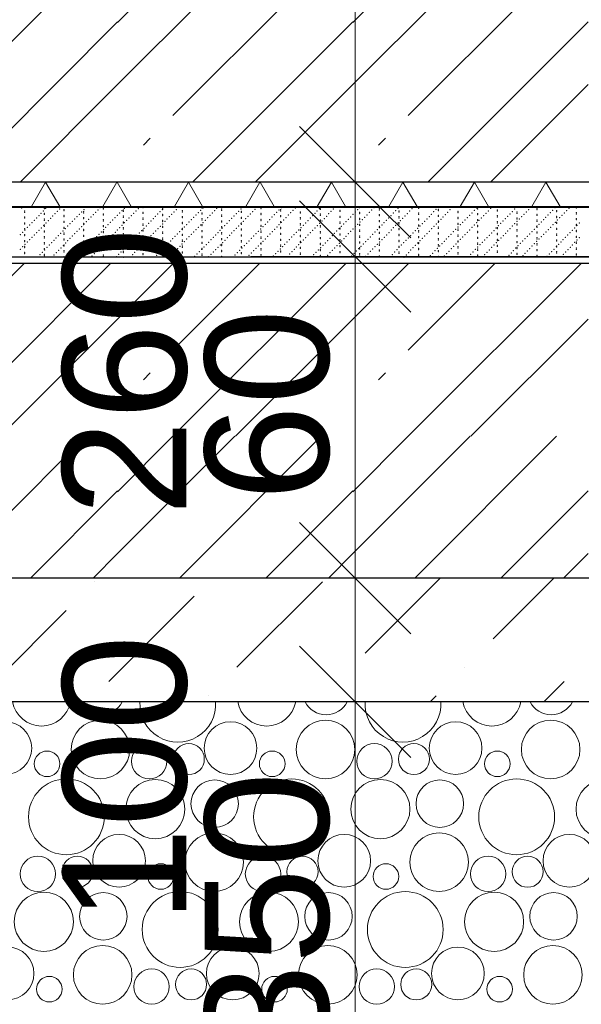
# Model space of a CAD drawing. Header units: millimetres. Extents: x -543656 to -529918, y -2500 to 6290.
# Tile 13 of 58: x -537025 to -536572, y -364 to 431. Entities that reach past the tile are written whole.
import ezdxf

# ---------------------------------------------------------------- set-up
doc = ezdxf.new("R2010")
doc.units = ezdxf.units.MM
doc.header["$MEASUREMENT"] = 0
doc.linetypes.add('Wipeout_Contour', pattern=[1000, 0, -1000])
for name, color, linetype in [('2 - KÓTA NS.2D', 7, 'Continuous'), ('2 - ČÁRA HLAVNÍ.2D', 7, 'Continuous'), ('3 - ZÁKLADOVÉ DESKY.3D', 7, 'Continuous'), ('4 - PODLAHY.3D', 7, 'Continuous'), ('Konstrukce – Dělicí čáry vrstev', 7, 'Continuous'), ('Nové_4 - ZDIVO - STĚNY NOSNÉ.3D', 7, 'Continuous'), ('Nové_Výplně - Povrchové', 7, 'Continuous'), ('Výplně - Povrchové', 7, 'Continuous'), ('Výplně – Řezové', 7, 'Continuous')]:
    doc.layers.add(name, color=color, linetype=linetype)
doc.styles.add('GENEROVANÝ_STYL_1', font='Arial.ttf')
doc.linetypes.add('ČÁRA HYDROIZOLACE', pattern='A,0,[2,B ŘEZ B-B´1.Shx,S=3.968254,R=0,X=0,Y=0.0125],-500,0', length=500)
doc.dimstyles.new('GENEROVANÝ_STYL__1', dxfattribs={"dimtxt": 100, "dimasz": 85.5, "dimexe": 0.18, "dimexo": 450, "dimgap": 0, "dimtad": 1, "dimdec": 0, "dimzin": 0, "dimdsep": 46, "dimtxsty": 'GENEROVANÝ_STYL_1', "dimblk": 'ARROWHEAD_6', "dimblk1": 'ARROWHEAD_6', "dimblk2": 'ARROWHEAD_6', "dimcen": 0.09, "dimclrd": 256, "dimclre": 256, "dimclrt": 256, "dimazin": 0, "dimtfac": 1, "dimtdec": 4, "dimtmove": 0, "dimatfit": 3, "dimfxl": 1, "dimtolj": 1, "dimtzin": 0, "dimarcsym": 0})

# ---------------------------------------------------------------- blocks, each defined once
blk = doc.blocks.new('Řez_1', base_point=(-1697940.48, 0))
at = {"color": 254, "linetype": 'Wipeout_Contour', "lineweight": 0, "ltscale": 2684131.923473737}
blk.add_wipeout([(-539644.22, 279.51), (-534954.19, 279.51), (-534944.22, 279.76), (-534944.22, 280.26), (-539644.22, 280.26)], dxfattribs=at).dxf.layer = 'Nové_Výplně - Povrchové'
blk = doc.blocks.new('*X4', base_point=(-1697940.48, 0))
at = {"layer": 'Výplně – Řezové', "color": 7, "linetype": 'Continuous', "lineweight": 0}
for p, q in [((-537091.62, 353.8), (-536971.89, 473.53)), ((-536946.29, 428.83), (-536901.59, 473.53)), ((-536946.29, 378.83), (-536851.59, 473.53)), ((-536901.62, 353.8), (-536781.89, 473.53)), ((-536756.29, 428.83), (-536711.59, 473.53)), ((-536756.29, 378.83), (-536661.59, 473.53)), ((-536711.62, 353.8), (-536591.89, 473.53)), ((-537075.72, 300), (-536946.29, 429.43)), ((-536885.72, 300), (-536756.29, 429.43)), ((-536695.72, 300), (-536566.29, 429.43)), ((-537025.12, 300), (-536946.29, 378.83)), ((-536835.12, 300), (-536756.29, 378.83)), ((-536645.12, 300), (-536566.29, 378.83)), ((-536925.54, 329.88), (-536919.91, 335.51)), ((-536735.54, 329.88), (-536729.91, 335.51))]:
    blk.add_line(p, q, dxfattribs=at)
blk = doc.blocks.new('Řez_3', base_point=(-1697940.48, 0))
at = {"layer": 'Výplně – Řezové', "linetype": 'Continuous', "lineweight": 0, "true_color": 0x000000}
h = blk.add_hatch(dxfattribs=at)
h.set_pattern_fill('IZOLACE_TEPELNÁ_TUHÁ', color=18, style=0, pattern_type=2)
h.set_pattern_definition([(60, (-1697940.485, 0), (-43.3012702, 25), []), (120, (-1697940.485, 0), (43.3012702, 25), [])])
h.paths.add_polyline_path([(-534944.22, 300), (-539644.22, 300), (-539644.22, 280.26), (-534944.22, 280.26)])
at = {"layer": '3 - ZÁKLADOVÉ DESKY.3D', "color": 7, "linetype": 'Continuous', "lineweight": 0}
blk.add_line((-534944.22, 280.26), (-539644.22, 280.26), dxfattribs=at)
at = {"layer": 'Konstrukce – Dělicí čáry vrstev', "color": 7, "linetype": 'Continuous', "lineweight": 30}
blk.add_line((-534944.22, 300), (-539644.22, 300), dxfattribs=at)
at = {"layer": '3 - ZÁKLADOVÉ DESKY.3D', "lineweight": 0}
blk.add_blockref('*X4', (-1697940.48, 0), dxfattribs=at)
blk = doc.blocks.new('*X92', base_point=(-1697940.48, 0))
at = {"layer": 'Výplně – Řezové', "color": 7, "linetype": 'Continuous', "lineweight": 0}
for centre, radius in [((-536960.25, -158.15), 23.65), ((-536778.4, -158.15), 23.65), ((-536596.54, -158.15), 23.65), ((-537036.99, -157.06), 21.28), ((-536855.14, -157.06), 21.28), ((-536673.28, -157.06), 21.28), ((-536920.74, -167.7), 14.29), ((-536888.82, -165.93), 12.54), ((-536738.88, -167.7), 14.29), ((-536706.97, -165.93), 12.54), ((-537003.3, -169.77), 10.34), ((-536821.45, -169.77), 10.34), ((-536639.59, -169.77), 10.34), ((-536987.69, -212.6), 30.61), ((-536915.9, -206.37), 23.85), ((-536867.89, -201.96), 19.18), ((-536805.83, -212.6), 30.61), ((-536734.05, -206.37), 23.85), ((-536686.03, -201.96), 19.18), ((-536623.98, -212.6), 30.61), ((-536552.2, -206.37), 23.85), ((-536945.14, -248.06), 21.28), ((-536868.4, -249.15), 23.65), ((-536763.28, -248.06), 21.28), ((-536686.54, -249.15), 23.65), ((-536581.43, -248.06), 21.28), ((-537010.74, -258.7), 14.29), ((-536978.82, -256.93), 12.54), ((-536828.88, -258.7), 14.29), ((-536796.97, -256.93), 12.54), ((-536647.03, -258.7), 14.29), ((-536615.11, -256.93), 12.54), ((-536911.45, -260.77), 10.34), ((-536729.59, -260.77), 10.34), ((-537005.9, -297.37), 23.85), ((-536957.89, -292.96), 19.18), ((-536895.83, -303.6), 30.61), ((-536824.05, -297.37), 23.85), ((-536776.03, -292.96), 19.18), ((-536713.98, -303.6), 30.61), ((-536642.2, -297.37), 23.85), ((-536594.18, -292.96), 19.18), ((-537035.14, -339.06), 21.28), ((-536958.4, -340.14), 23.65), ((-536853.28, -339.06), 21.28), ((-536776.54, -340.14), 23.65), ((-536671.43, -339.06), 21.28), ((-536594.69, -340.14), 23.65), ((-537001.45, -351.77), 10.34), ((-536918.88, -349.7), 14.29), ((-536886.97, -347.93), 12.54), ((-536819.59, -351.77), 10.34), ((-536737.03, -349.7), 14.29), ((-536705.11, -347.93), 12.54), ((-536637.74, -351.77), 10.34)]:
    blk.add_circle(centre, radius, dxfattribs=at)
for centre, radius, start, end in [((-537007.76, -115.38), 23.85, 190.55311, 349.44689), ((-536959.74, -110.97), 19.18, 207.23914, 332.76086), ((-536897.69, -121.6), 30.61, 176.51564, 3.48436), ((-536825.9, -115.38), 23.85, 190.55311, 349.44689), ((-536777.89, -110.97), 19.18, 207.23914, 332.76086), ((-536715.83, -121.6), 30.61, 176.51564, 3.48436), ((-536644.05, -115.38), 23.85, 190.55311, 349.44689), ((-536596.03, -110.97), 19.18, 207.23914, 332.76086)]:
    blk.add_arc(centre, radius, start, end, dxfattribs=at)
blk = doc.blocks.new('*X93', base_point=(-1697940.48, 0))
at = {"layer": 'Výplně – Řezové', "color": 7, "linetype": 'Continuous', "lineweight": 0}
for p, q in [((-537091.62, 164.4), (-537021.73, 234.29)), ((-537091.59, 94.73), (-536952.03, 234.29)), ((-536946.29, 189.43), (-536901.43, 234.29)), ((-536901.62, 164.4), (-536831.73, 234.29)), ((-536901.59, 94.73), (-536762.03, 234.29)), ((-536756.29, 189.43), (-536711.43, 234.29)), ((-536711.62, 164.4), (-536641.73, 234.29)), ((-536711.59, 94.73), (-536572.03, 234.29)), ((-537040.99, 94.73), (-536946.29, 189.43)), ((-536850.99, 94.73), (-536756.29, 189.43)), ((-536660.99, 94.73), (-536566.29, 189.43)), ((-536925.54, 140.48), (-536919.91, 146.11)), ((-536735.54, 140.48), (-536729.91, 146.11)), ((-537086.37, -19.74), (-536971.89, 94.73)), ((-536946.29, 50.03), (-536901.59, 94.73)), ((-536946.29, 0.03), (-536851.59, 94.73)), ((-536896.37, -19.74), (-536781.89, 94.73)), ((-536756.29, 50.03), (-536711.59, 94.73)), ((-536756.29, 0.03), (-536661.59, 94.73)), ((-536706.37, -19.74), (-536591.89, 94.73)), ((-537016.67, -19.74), (-536946.29, 50.63)), ((-536826.67, -19.74), (-536756.29, 50.63)), ((-536636.67, -19.74), (-536566.29, 50.63)), ((-536966.07, -19.74), (-536946.29, 0.03)), ((-536776.07, -19.74), (-536756.29, 0.03)), ((-536586.07, -19.74), (-536566.29, 0.03))]:
    blk.add_line(p, q, dxfattribs=at)
blk = doc.blocks.new('Řez_60', base_point=(-1697940.48, 0))
at = {"layer": 'Výplně – Řezové', "linetype": 'Continuous', "lineweight": 0, "true_color": 0x000000}
h = blk.add_hatch(dxfattribs=at)
h.set_pattern_fill('BETON_PROSTÝ__16_20', color=18, style=0, pattern_type=2)
h.set_pattern_definition([(45, (-1697940.48, 0), (-91.923878, 91.923878), [97.499996, -32.499999, 0, -32.499999]), (45, (-1697929, 103.41), (-91.923878, 91.923878), [97.499996, -32.499999, 0, -32.499999])])
h.paths.add_polyline_path([(-539694.22, -119.74), (-535044.22, -119.74), (-535044.22, -19.74), (-539694.22, -19.74)])
at = {"layer": 'Konstrukce – Dělicí čáry vrstev', "color": 7, "linetype": 'Continuous', "lineweight": 30}
for p, q in [((-536539.78, 234.29), (-538098.66, 234.29)), ((-535044.22, -19.74), (-539694.22, -19.74)), ((-535044.22, -119.74), (-539694.22, -119.74))]:
    blk.add_line(p, q, dxfattribs=at)
at = {"layer": '3 - ZÁKLADOVÉ DESKY.3D', "lineweight": 0}
for name in ['*X93', '*X92']:
    blk.add_blockref(name, (-1697940.48, 0), dxfattribs=at)
blk = doc.blocks.new('Řez_63', base_point=(-1697940.48, 0))
at = {"color": 254, "linetype": 'Wipeout_Contour', "lineweight": 0, "ltscale": 5372811.613652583}
blk.add_wipeout([(-534954.19, 279.51), (-539644.22, 279.51), (-539644.22, 278.49), (-538098.68, 239.37), (-538098.68, 239.29), (-536539.76, 239.29), (-536539.76, 239.37), (-536513.91, 240.02), (-536475.08, 241.01), (-536302.49, 245.38)], dxfattribs=at).dxf.layer = 'Výplně - Povrchové'
at = {"layer": '4 - PODLAHY.3D', "color": 181, "linetype": 'Continuous', "lineweight": 30, "true_color": 0x9e3eff}
blk.add_line((-534954.19, 279.51), (-539644.22, 279.51), dxfattribs=at)
at = {"layer": '4 - PODLAHY.3D', "color": 181, "linetype": 'Continuous', "lineweight": 15, "true_color": 0x9e3eff}
blk.add_line((-536539.76, 239.29), (-538098.68, 239.29), dxfattribs=at)
at = {"layer": '4 - PODLAHY.3D', "color": 7, "linetype": 'Continuous', "lineweight": 0}
for p in [(-537023.84, 279.26), (-537005.45, 278.69), (-537004.34, 278.73), (-536993.06, 278.42), (-536960.41, 279.49), (-536957.72, 279.16), (-536940.91, 278.96), (-536929.63, 278.65), (-536925.9, 279.48), (-536909.99, 278.69), (-536878.17, 279), (-536877.48, 279.19), (-536866.2, 278.88), (-536846.7, 278.35), (-536830.44, 279.48), (-536830.44, 278.53), (-536814.05, 279.42), (-536802.77, 279.11), (-536783.27, 278.58), (-536782.71, 279), (-536750.89, 279.32), (-536739.34, 279.34), (-536734.98, 278.53), (-536719.84, 278.81), (-536708.56, 278.5), (-536703.16, 278.84), (-536656.41, 279.04), (-536655.43, 279.32), (-536655.43, 278.37), (-536645.13, 278.73), (-536607.7, 278.84), (-536592.98, 279.27), (-536581.7, 278.96), (-536575.88, 279.16), (-537021.36, 276.62), (-537021.36, 275.67), (-537021.36, 271.87), (-537021.36, 270.92), (-537011.8, 271.07), (-537009.94, 272.98), (-537008.07, 274.9), (-537006.21, 276.82), (-537005.45, 274.88), (-537005.45, 273.93), (-537000.52, 270.76), (-536998.65, 272.67), (-536996.79, 274.59), (-536994.92, 276.51), (-536989.54, 277.89), (-536989.54, 276.94), (-536989.54, 273.14), (-536989.54, 272.18), (-536979.16, 272.14), (-536977.29, 274.06), (-536975.43, 275.97), (-536973.63, 276.15), (-536973.63, 275.2), (-536973.63, 271.39), (-536973.63, 270.44), (-536973.56, 277.89), (-536967.87, 271.83), (-536966, 273.75), (-536964.14, 275.66), (-536962.27, 277.58), (-536957.72, 278.21), (-536957.72, 274.4), (-536957.72, 273.45), (-536948.38, 271.3), (-536946.51, 273.21), (-536944.64, 275.13), (-536942.78, 277.05), (-536941.81, 277.42), (-536941.81, 276.47), (-536941.81, 272.66), (-536941.81, 271.71), (-536937.09, 270.99), (-536935.22, 272.9), (-536933.36, 274.82), (-536931.49, 276.74), (-536925.9, 275.67), (-536925.9, 274.72), (-536925.9, 270.92), (-536917.59, 270.46), (-536915.73, 272.37), (-536913.86, 274.29), (-536912, 276.2), (-536910.13, 278.12), (-536909.99, 277.73), (-536909.99, 273.93), (-536909.99, 272.98), (-536904.44, 272.06), (-536902.58, 273.98), (-536900.71, 275.89), (-536898.84, 277.81), (-536894.08, 276.94), (-536894.08, 275.99), (-536894.08, 272.18), (-536894.08, 271.23), (-536884.95, 271.53), (-536883.08, 273.44), (-536881.21, 275.36), (-536879.35, 277.28), (-536878.17, 275.2), (-536878.17, 274.25), (-536878.17, 270.44), (-536873.66, 271.22), (-536871.79, 273.13), (-536869.93, 275.05), (-536868.06, 276.97), (-536862.26, 278.21), (-536862.26, 277.26), (-536862.26, 273.45), (-536862.26, 272.5), (-536854.16, 270.69), (-536852.3, 272.6), (-536850.43, 274.52), (-536848.57, 276.43), (-536846.35, 276.47), (-536846.35, 275.51), (-536846.35, 271.71), (-536846.35, 270.76), (-536842.88, 270.38), (-536841.01, 272.29), (-536839.15, 274.21), (-536837.28, 276.12), (-536835.42, 278.04), (-536830.44, 274.72), (-536830.44, 273.77), (-536821.52, 271.76), (-536819.65, 273.67), (-536817.79, 275.59), (-536815.92, 277.51), (-536814.53, 277.73), (-536814.53, 276.78), (-536814.53, 272.98), (-536814.53, 272.03), (-536810.23, 271.45), (-536808.36, 273.36), (-536806.5, 275.28), (-536804.63, 277.2), (-536798.62, 275.99), (-536798.62, 275.04), (-536798.62, 271.23), (-536790.74, 270.92), (-536788.87, 272.83), (-536787, 274.75), (-536785.14, 276.66), (-536782.71, 278.05), (-536782.71, 274.25), (-536782.71, 273.29), (-536779.45, 270.61), (-536777.58, 272.52), (-536775.72, 274.44), (-536773.85, 276.35), (-536771.99, 278.27), (-536766.8, 277.26), (-536766.8, 276.31), (-536766.8, 272.5), (-536766.8, 271.55), (-536758.09, 271.99), (-536756.22, 273.9), (-536754.36, 275.82), (-536752.49, 277.74), (-536750.89, 275.51), (-536750.89, 274.56), (-536750.89, 270.76), (-536746.8, 271.68), (-536744.94, 273.59), (-536743.07, 275.51), (-536741.2, 277.43), (-536734.98, 277.58), (-536734.98, 273.77), (-536734.98, 272.82), (-536727.31, 271.15), (-536725.44, 273.06), (-536723.57, 274.98), (-536721.71, 276.89), (-536719.07, 276.78), (-536719.07, 275.83), (-536719.07, 272.03), (-536719.07, 271.07), (-536716.02, 270.84), (-536714.15, 272.75), (-536712.29, 274.67), (-536710.42, 276.58), (-536703.16, 275.04), (-536703.16, 274.09), (-536694.66, 272.22), (-536692.79, 274.13), (-536690.93, 276.05), (-536689.06, 277.97), (-536687.25, 278.05), (-536687.25, 277.1), (-536687.25, 273.29), (-536687.25, 272.34), (-536683.37, 271.91), (-536681.51, 273.82), (-536679.64, 275.74), (-536677.77, 277.66), (-536671.34, 276.31), (-536671.34, 275.36), (-536671.34, 271.55), (-536671.34, 270.6), (-536663.88, 271.38), (-536662.01, 273.29), (-536660.15, 275.21), (-536658.28, 277.12), (-536655.43, 274.56), (-536655.43, 273.61), (-536652.59, 271.07), (-536650.72, 272.98), (-536648.86, 274.9), (-536646.99, 276.81), (-536639.52, 277.58), (-536639.52, 276.62), (-536639.52, 272.82), (-536639.52, 271.87), (-536633.09, 270.53), (-536631.23, 272.45), (-536629.36, 274.36), (-536627.5, 276.28), (-536625.63, 278.2), (-536623.61, 275.83), (-536623.61, 274.88), (-536623.61, 271.07), (-536619.94, 272.14), (-536618.08, 274.05), (-536616.21, 275.97), (-536614.35, 277.89), (-536607.7, 277.89), (-536607.7, 274.09), (-536607.7, 273.14), (-536600.45, 271.61), (-536598.58, 273.52), (-536596.72, 275.44), (-536594.85, 277.35), (-536591.79, 277.1), (-536591.79, 276.15), (-536591.79, 272.34), (-536591.79, 271.39), (-536589.16, 271.3), (-536587.3, 273.21), (-536585.43, 275.13), (-536583.56, 277.04), (-536575.88, 275.36), (-536575.88, 274.4), (-536575.88, 270.6), (-537021.36, 267.11), (-537021.36, 266.16), (-537019.27, 263.41), (-537017.4, 265.32), (-537015.54, 267.24), (-537013.67, 269.15), (-537007.98, 263.1), (-537006.11, 265.01), (-537005.45, 270.12), (-537005.45, 269.17), (-537005.45, 265.37), (-537005.45, 264.42), (-537004.25, 266.93), (-537002.38, 268.84), (-536989.54, 268.38), (-536989.54, 267.43), (-536989.54, 263.62), (-536989.54, 262.67), (-536988.49, 262.56), (-536986.62, 264.48), (-536984.75, 266.39), (-536982.89, 268.31), (-536981.02, 270.23), (-536975.33, 264.17), (-536973.63, 266.64), (-536973.63, 265.68), (-536973.47, 266.08), (-536971.6, 268), (-536969.74, 269.92), (-536957.72, 269.65), (-536957.72, 268.7), (-536957.72, 264.89), (-536957.72, 263.94), (-536955.84, 263.64), (-536953.97, 265.55), (-536952.11, 267.47), (-536950.24, 269.38), (-536944.55, 263.33), (-536942.69, 265.24), (-536941.81, 267.9), (-536941.81, 266.95), (-536941.81, 263.15), (-536940.82, 267.16), (-536938.95, 269.07), (-536925.9, 269.96), (-536925.9, 266.16), (-536925.9, 265.21), (-536925.06, 262.79), (-536923.19, 264.71), (-536921.32, 266.62), (-536919.46, 268.54), (-536913.77, 262.48), (-536911.9, 264.4), (-536910.04, 266.31), (-536909.99, 269.17), (-536909.99, 268.22), (-536909.99, 264.42), (-536909.99, 263.46), (-536908.17, 268.23), (-536906.31, 270.15), (-536894.08, 267.43), (-536894.08, 266.48), (-536894.08, 262.67), (-536892.41, 263.87), (-536890.54, 265.78), (-536888.68, 267.7), (-536886.81, 269.61), (-536881.12, 263.56), (-536879.26, 265.47), (-536878.17, 269.49), (-536878.17, 265.68), (-536878.17, 264.73), (-536877.39, 267.39), (-536875.53, 269.3), (-536862.26, 268.7), (-536862.26, 267.75), (-536862.26, 263.94), (-536862.26, 262.99), (-536861.63, 263.02), (-536859.76, 264.94), (-536857.9, 266.85), (-536856.03, 268.77), (-536850.34, 262.71), (-536848.47, 264.63), (-536846.61, 266.54), (-536846.35, 266.95), (-536846.35, 266), (-536844.74, 268.46), (-536830.44, 269.96), (-536830.44, 269.01), (-536830.44, 265.21), (-536830.44, 264.26), (-536828.98, 264.1), (-536827.11, 266.01), (-536825.25, 267.93), (-536823.38, 269.84), (-536817.69, 263.79), (-536815.83, 265.7), (-536814.53, 268.22), (-536814.53, 267.27), (-536814.53, 263.46), (-536814.53, 262.51), (-536813.96, 267.62), (-536812.1, 269.53), (-536798.62, 270.28), (-536798.62, 266.48), (-536798.62, 265.53), (-536798.2, 263.25), (-536796.33, 265.17), (-536794.47, 267.08), (-536792.6, 269), (-536786.91, 262.94), (-536785.05, 264.86), (-536783.18, 266.77), (-536782.71, 269.49), (-536782.71, 268.54), (-536782.71, 264.73), (-536782.71, 263.78), (-536781.31, 268.69), (-536766.8, 267.75), (-536766.8, 266.79), (-536766.8, 262.99), (-536765.55, 264.33), (-536763.68, 266.24), (-536761.82, 268.16), (-536759.95, 270.07), (-536754.26, 264.02), (-536752.4, 265.93), (-536750.89, 269.81), (-536750.89, 266), (-536750.89, 265.05), (-536750.53, 267.85), (-536748.67, 269.76), (-536734.98, 269.01), (-536734.98, 268.06), (-536734.98, 264.26), (-536734.98, 263.31), (-536734.77, 263.48), (-536732.9, 265.4), (-536731.04, 267.31), (-536729.17, 269.23), (-536723.48, 263.17), (-536721.62, 265.09), (-536719.75, 267), (-536719.07, 267.27), (-536719.07, 266.32), (-536719.07, 262.51), (-536717.88, 268.92), (-536703.99, 262.64), (-536703.16, 270.28), (-536703.16, 269.33), (-536703.16, 265.53), (-536703.16, 264.57), (-536702.12, 264.56), (-536700.26, 266.47), (-536698.39, 268.39), (-536696.52, 270.3), (-536690.83, 264.25), (-536688.97, 266.16), (-536687.25, 268.54), (-536687.25, 267.59), (-536687.25, 263.78), (-536687.25, 262.83), (-536687.1, 268.08), (-536685.24, 269.99), (-536671.34, 266.79), (-536671.34, 265.84), (-536671.34, 263.71), (-536669.47, 265.63), (-536667.61, 267.54), (-536665.74, 269.46), (-536660.05, 263.4), (-536658.19, 265.32), (-536656.32, 267.23), (-536655.43, 269.81), (-536655.43, 268.85), (-536655.43, 265.05), (-536655.43, 264.1), (-536654.46, 269.15), (-536640.56, 262.87), (-536639.52, 268.06), (-536639.52, 267.11), (-536639.52, 263.31), (-536638.69, 264.79), (-536636.83, 266.7), (-536634.96, 268.62), (-536629.27, 262.56), (-536627.4, 264.48), (-536625.54, 266.39), (-536623.67, 268.31), (-536623.61, 270.12), (-536623.61, 266.32), (-536623.61, 265.37), (-536621.81, 270.22), (-536607.91, 263.94), (-536607.7, 269.33), (-536607.7, 268.38), (-536607.7, 264.57), (-536607.7, 263.62), (-536606.04, 265.86), (-536604.18, 267.77), (-536602.31, 269.69), (-536596.62, 263.63), (-536594.76, 265.55), (-536592.89, 267.47), (-536591.79, 267.59), (-536591.79, 266.64), (-536591.79, 262.83), (-536591.03, 269.38), (-536577.13, 263.1), (-536575.88, 269.65), (-536575.88, 265.84), (-536575.88, 264.89), (-536575.26, 265.02), (-536573.4, 266.93), (-537024.86, 257.66), (-537023, 259.57), (-537021.36, 262.35), (-537021.36, 261.4), (-537021.36, 257.6), (-537021.36, 256.65), (-537021.13, 261.49), (-537015.44, 255.43), (-537013.58, 257.35), (-537011.71, 259.26), (-537009.85, 261.18), (-537005.45, 260.61), (-537005.45, 259.66), (-537005.45, 255.85), (-537005.45, 254.9), (-536995.95, 254.9), (-536994.08, 256.82), (-536992.22, 258.73), (-536990.35, 260.65), (-536989.54, 258.87), (-536989.54, 257.91), (-536984.66, 254.59), (-536982.8, 256.51), (-536980.93, 258.42), (-536979.06, 260.34), (-536977.2, 262.25), (-536973.63, 261.88), (-536973.63, 260.93), (-536973.63, 257.12), (-536973.63, 256.17), (-536963.3, 255.97), (-536961.43, 257.89), (-536959.57, 259.8), (-536957.72, 260.13), (-536957.72, 259.18), (-536957.72, 255.38), (-536957.7, 261.72), (-536952.01, 255.66), (-536950.15, 257.58), (-536948.28, 259.49), (-536946.42, 261.41), (-536941.81, 262.2), (-536941.81, 258.39), (-536941.81, 257.44), (-536932.52, 255.13), (-536930.65, 257.05), (-536928.79, 258.96), (-536926.92, 260.88), (-536925.9, 261.4), (-536925.9, 260.45), (-536925.9, 256.65), (-536925.9, 255.7), (-536921.23, 254.82), (-536919.37, 256.74), (-536917.5, 258.65), (-536915.64, 260.57), (-536909.99, 259.66), (-536909.99, 258.71), (-536909.99, 254.9), (-536899.87, 256.2), (-536898.01, 258.12), (-536896.14, 260.03), (-536894.27, 261.95), (-536894.08, 261.72), (-536894.08, 257.91), (-536894.08, 256.96), (-536888.58, 255.89), (-536886.72, 257.81), (-536884.85, 259.72), (-536882.99, 261.64), (-536878.17, 260.93), (-536878.17, 259.98), (-536878.17, 256.17), (-536878.17, 255.22), (-536869.09, 255.36), (-536867.22, 257.28), (-536865.36, 259.19), (-536863.49, 261.11), (-536862.26, 259.18), (-536862.26, 258.23), (-536857.8, 255.05), (-536855.94, 256.97), (-536854.07, 258.88), (-536852.21, 260.8), (-536846.35, 262.2), (-536846.35, 261.24), (-536846.35, 257.44), (-536846.35, 256.49), (-536838.31, 254.52), (-536836.44, 256.43), (-536834.58, 258.35), (-536832.71, 260.26), (-536830.85, 262.18), (-536830.44, 260.45), (-536830.44, 259.5), (-536830.44, 255.7), (-536830.44, 254.74), (-536825.16, 256.12), (-536823.29, 258.04), (-536821.42, 259.95), (-536819.56, 261.87), (-536814.53, 258.71), (-536814.53, 257.76), (-536805.66, 255.59), (-536803.79, 257.51), (-536801.93, 259.42), (-536800.06, 261.34), (-536798.62, 261.72), (-536798.62, 260.77), (-536798.62, 256.96), (-536798.62, 256.01), (-536794.37, 255.28), (-536792.51, 257.2), (-536790.64, 259.11), (-536788.78, 261.03), (-536782.71, 259.98), (-536782.71, 259.02), (-536782.71, 255.22), (-536774.88, 254.75), (-536773.01, 256.66), (-536771.15, 258.58), (-536769.28, 260.49), (-536767.42, 262.41), (-536766.8, 262.04), (-536766.8, 258.23), (-536766.8, 257.28), (-536761.73, 256.35), (-536759.86, 258.27), (-536757.99, 260.18), (-536756.13, 262.1), (-536750.89, 261.24), (-536750.89, 260.29), (-536750.89, 256.49), (-536750.89, 255.54), (-536742.23, 255.82), (-536740.37, 257.74), (-536738.5, 259.65), (-536736.63, 261.57), (-536734.98, 259.5), (-536734.98, 258.55), (-536734.98, 254.74), (-536730.94, 255.51), (-536729.08, 257.43), (-536727.21, 259.34), (-536725.35, 261.26), (-536719.07, 261.56), (-536719.07, 257.76), (-536719.07, 256.8), (-536711.45, 254.98), (-536709.58, 256.89), (-536707.72, 258.81), (-536705.85, 260.72), (-536703.16, 260.77), (-536703.16, 259.82), (-536703.16, 256.01), (-536703.16, 255.06), (-536700.16, 254.67), (-536698.3, 256.58), (-536696.43, 258.5), (-536694.57, 260.41), (-536692.7, 262.33), (-536687.25, 259.02), (-536687.25, 258.07), (-536678.8, 256.05), (-536676.94, 257.97), (-536675.07, 259.88), (-536673.2, 261.8), (-536671.34, 262.04), (-536671.34, 261.09), (-536671.34, 257.28), (-536671.34, 256.33), (-536667.51, 255.74), (-536665.65, 257.66), (-536663.78, 259.57), (-536661.92, 261.49), (-536655.43, 260.29), (-536655.43, 259.34), (-536655.43, 255.54), (-536655.43, 254.59), (-536648.02, 255.21), (-536646.15, 257.12), (-536644.29, 259.04), (-536642.42, 260.95), (-536639.52, 262.35), (-536639.52, 258.55), (-536639.52, 257.6), (-536636.73, 254.9), (-536634.87, 256.81), (-536633, 258.73), (-536631.14, 260.65), (-536623.61, 261.56), (-536623.61, 260.61), (-536623.61, 256.8), (-536623.61, 255.85), (-536615.37, 256.28), (-536613.51, 258.2), (-536611.64, 260.11), (-536609.78, 262.03), (-536607.7, 259.82), (-536607.7, 258.87), (-536607.7, 255.06), (-536604.09, 255.97), (-536602.22, 257.89), (-536600.35, 259.8), (-536598.49, 261.72), (-536591.79, 261.88), (-536591.79, 258.07), (-536591.79, 257.12), (-536584.59, 255.44), (-536582.72, 257.35), (-536580.86, 259.27), (-536578.99, 261.18), (-536575.88, 261.09), (-536575.88, 260.13), (-536575.88, 256.33), (-536575.88, 255.38), (-536573.3, 255.13), (-537022.91, 247.77), (-537021.36, 252.84), (-537021.36, 251.89), (-537021.36, 248.08), (-537021.36, 247.13), (-537021.04, 249.69), (-537019.17, 251.6), (-537017.31, 253.52), (-537005.45, 251.1), (-537005.45, 250.15), (-537003.41, 247.24), (-537001.54, 249.15), (-536999.68, 251.07), (-536997.81, 252.98), (-536992.12, 246.93), (-536990.26, 248.84), (-536989.54, 254.11), (-536989.54, 253.16), (-536989.54, 249.35), (-536989.54, 248.4), (-536988.39, 250.76), (-536986.53, 252.67), (-536973.63, 252.37), (-536973.63, 251.41), (-536973.63, 247.61), (-536973.63, 246.66), (-536970.76, 248.31), (-536968.9, 250.23), (-536967.03, 252.14), (-536965.17, 254.06), (-536959.48, 248), (-536957.72, 254.43), (-536957.72, 250.62), (-536957.72, 249.67), (-536957.61, 249.92), (-536955.74, 251.83), (-536953.88, 253.75), (-536941.81, 253.63), (-536941.81, 252.68), (-536941.81, 248.88), (-536941.81, 247.93), (-536939.98, 247.47), (-536938.12, 249.38), (-536936.25, 251.3), (-536934.38, 253.21), (-536928.69, 247.16), (-536926.83, 249.07), (-536925.9, 251.89), (-536925.9, 250.94), (-536925.9, 247.13), (-536924.96, 250.99), (-536923.1, 252.9), (-536909.99, 253.95), (-536909.99, 250.15), (-536909.99, 249.19), (-536909.2, 246.62), (-536907.33, 248.54), (-536905.47, 250.46), (-536903.6, 252.37), (-536901.74, 254.29), (-536896.05, 248.23), (-536894.18, 250.15), (-536894.08, 253.16), (-536894.08, 252.21), (-536894.08, 248.4), (-536894.08, 247.45), (-536892.32, 252.06), (-536890.45, 253.98), (-536878.17, 251.41), (-536878.17, 250.46), (-536878.17, 246.66), (-536876.55, 247.7), (-536874.69, 249.61), (-536872.82, 251.53), (-536870.95, 253.44), (-536865.27, 247.39), (-536863.4, 249.3), (-536862.26, 254.43), (-536862.26, 253.48), (-536862.26, 249.67), (-536862.26, 248.72), (-536861.53, 251.22), (-536859.67, 253.13), (-536846.35, 252.68), (-536846.35, 251.73), (-536846.35, 247.93), (-536846.35, 246.97), (-536845.77, 246.85), (-536843.9, 248.77), (-536842.04, 250.69), (-536840.17, 252.6), (-536834.48, 246.54), (-536832.62, 248.46), (-536830.75, 250.38), (-536830.44, 250.94), (-536830.44, 249.99), (-536828.89, 252.29), (-536827.02, 254.21), (-536814.53, 253.95), (-536814.53, 253), (-536814.53, 249.19), (-536814.53, 248.24), (-536813.12, 247.93), (-536811.26, 249.84), (-536809.39, 251.76), (-536807.53, 253.67), (-536801.84, 247.62), (-536799.97, 249.53), (-536798.62, 252.21), (-536798.62, 251.26), (-536798.62, 247.45), (-536798.1, 251.45), (-536796.24, 253.36), (-536782.71, 254.27), (-536782.71, 250.46), (-536782.71, 249.51), (-536782.34, 247.08), (-536780.48, 249), (-536778.61, 250.92), (-536776.74, 252.83), (-536771.05, 246.77), (-536769.19, 248.69), (-536767.32, 250.61), (-536766.8, 253.48), (-536766.8, 252.52), (-536766.8, 248.72), (-536766.8, 247.77), (-536765.46, 252.52), (-536763.59, 254.44), (-536750.89, 251.73), (-536750.89, 250.78), (-536750.89, 246.97), (-536749.69, 248.16), (-536747.83, 250.07), (-536745.96, 251.99), (-536744.1, 253.9), (-536738.41, 247.85), (-536736.54, 249.76), (-536734.98, 253.79), (-536734.98, 249.99), (-536734.98, 249.04), (-536734.68, 251.68), (-536732.81, 253.59), (-536719.07, 253), (-536719.07, 252.05), (-536719.07, 248.24), (-536719.07, 247.29), (-536718.91, 247.31), (-536717.05, 249.23), (-536715.18, 251.15), (-536713.31, 253.06), (-536707.62, 247), (-536705.76, 248.92), (-536703.89, 250.84), (-536703.16, 251.26), (-536703.16, 250.3), (-536702.03, 252.75), (-536687.25, 254.27), (-536687.25, 253.32), (-536687.25, 249.51), (-536687.25, 248.56), (-536686.26, 248.39), (-536684.4, 250.3), (-536682.53, 252.22), (-536680.67, 254.13), (-536674.98, 248.08), (-536673.11, 249.99), (-536671.34, 252.52), (-536671.34, 251.57), (-536671.34, 247.77), (-536671.34, 246.82), (-536671.25, 251.91), (-536669.38, 253.82), (-536655.48, 247.54), (-536655.43, 250.78), (-536655.43, 249.83), (-536653.62, 249.46), (-536651.75, 251.38), (-536649.89, 253.29), (-536644.2, 247.24), (-536642.33, 249.15), (-536640.46, 251.07), (-536639.52, 253.79), (-536639.52, 252.84), (-536639.52, 249.04), (-536639.52, 248.08), (-536638.6, 252.98), (-536624.7, 246.7), (-536623.61, 252.05), (-536623.61, 251.1), (-536623.61, 247.29), (-536622.83, 248.62), (-536620.97, 250.53), (-536619.1, 252.45), (-536617.24, 254.36), (-536611.55, 248.31), (-536609.68, 250.22), (-536607.82, 252.14), (-536607.7, 254.11), (-536607.7, 250.3), (-536607.7, 249.35), (-536605.95, 254.06), (-536592.05, 247.77), (-536591.79, 253.32), (-536591.79, 252.37), (-536591.79, 248.56), (-536591.79, 247.61), (-536590.19, 249.69), (-536588.32, 251.61), (-536586.46, 253.52), (-536580.77, 247.47), (-536578.9, 249.38), (-536577.04, 251.3), (-536575.88, 251.57), (-536575.88, 250.62), (-536575.88, 246.82), (-536575.17, 253.21), (-537024.77, 245.85), (-537021.36, 243.33), (-537021.36, 242.38), (-537010.87, 239.57), (-537009.01, 241.49), (-537007.14, 243.41), (-537005.45, 246.34), (-537005.45, 245.39), (-537005.45, 241.58), (-537005.45, 240.63), (-537005.28, 245.32), (-536997.72, 241.18), (-536995.85, 243.1), (-536993.99, 245.01), (-536989.54, 244.6), (-536989.54, 243.65), (-536989.54, 239.84), (-536978.23, 240.65), (-536976.36, 242.56), (-536974.49, 244.48), (-536973.63, 242.85), (-536973.63, 241.9), (-536972.63, 246.39), (-536966.94, 240.34), (-536965.07, 242.25), (-536963.21, 244.17), (-536961.34, 246.08), (-536957.72, 245.86), (-536957.72, 244.91), (-536957.72, 241.11), (-536957.72, 240.16), (-536947.44, 239.8), (-536945.58, 241.72), (-536943.71, 243.64), (-536941.85, 245.55), (-536941.81, 244.12), (-536941.81, 243.17), (-536941.81, 239.36), (-536936.16, 239.49), (-536934.29, 241.41), (-536932.43, 243.33), (-536930.56, 245.24), (-536925.9, 246.18), (-536925.9, 242.38), (-536925.9, 241.43), (-536914.8, 240.88), (-536912.93, 242.79), (-536911.06, 244.71), (-536909.99, 245.39), (-536909.99, 244.44), (-536909.99, 240.63), (-536909.99, 239.68), (-536903.51, 240.57), (-536901.64, 242.48), (-536899.78, 244.4), (-536897.91, 246.31), (-536894.08, 243.65), (-536894.08, 242.69), (-536884.01, 240.03), (-536882.15, 241.95), (-536880.28, 243.87), (-536878.42, 245.78), (-536878.17, 245.71), (-536878.17, 241.9), (-536878.17, 240.95), (-536872.73, 239.72), (-536870.86, 241.64), (-536869, 243.56), (-536867.13, 245.47), (-536862.26, 244.91), (-536862.26, 243.96), (-536862.26, 240.16), (-536851.37, 241.11), (-536849.5, 243.02), (-536847.64, 244.94), (-536846.35, 243.17), (-536846.35, 242.22), (-536840.08, 240.8), (-536838.21, 242.71), (-536836.35, 244.63), (-536830.44, 246.18), (-536830.44, 245.23), (-536830.44, 241.43), (-536830.44, 240.47), (-536820.59, 240.26), (-536818.72, 242.18), (-536816.85, 244.1), (-536814.99, 246.01), (-536814.53, 244.44), (-536814.53, 243.49), (-536814.53, 239.68), (-536809.3, 239.95), (-536807.43, 241.87), (-536805.57, 243.79), (-536803.7, 245.7), (-536798.62, 246.5), (-536798.62, 242.69), (-536798.62, 241.74), (-536789.8, 239.42), (-536787.94, 241.34), (-536786.07, 243.25), (-536784.21, 245.17), (-536782.71, 245.71), (-536782.71, 244.75), (-536782.71, 240.95), (-536782.71, 240), (-536776.65, 241.03), (-536774.79, 242.94), (-536772.92, 244.86), (-536766.8, 243.96), (-536766.8, 243.01), (-536757.16, 240.49), (-536755.29, 242.41), (-536753.42, 244.33), (-536751.56, 246.24), (-536750.89, 246.02), (-536750.89, 242.22), (-536750.89, 241.27), (-536745.87, 240.18), (-536744, 242.1), (-536742.14, 244.02), (-536740.27, 245.93), (-536734.98, 245.23), (-536734.98, 244.28), (-536734.98, 240.47), (-536734.98, 239.52), (-536726.37, 239.65), (-536724.51, 241.57), (-536722.64, 243.48), (-536720.78, 245.4), (-536719.07, 243.49), (-536719.07, 242.54), (-536715.09, 239.34), (-536713.22, 241.26), (-536711.36, 243.17), (-536709.49, 245.09), (-536703.16, 246.5), (-536703.16, 245.55), (-536703.16, 241.74), (-536703.16, 240.79), (-536693.73, 240.72), (-536691.86, 242.64), (-536690, 244.56), (-536688.13, 246.47), (-536687.25, 244.75), (-536687.25, 243.8), (-536687.25, 240), (-536682.44, 240.42), (-536680.57, 242.33), (-536678.71, 244.25), (-536676.84, 246.16), (-536671.34, 243.01), (-536671.34, 242.06), (-536662.94, 239.88), (-536661.08, 241.8), (-536659.21, 243.71), (-536657.35, 245.63), (-536655.43, 246.02), (-536655.43, 245.07), (-536655.43, 241.27), (-536655.43, 240.32), (-536651.66, 239.57), (-536649.79, 241.49), (-536647.93, 243.4), (-536646.06, 245.32), (-536639.52, 244.28), (-536639.52, 243.33), (-536639.52, 239.52), (-536630.3, 240.95), (-536628.43, 242.87), (-536626.57, 244.79), (-536623.61, 246.34), (-536623.61, 242.54), (-536623.61, 241.58), (-536619.01, 240.65), (-536617.15, 242.56), (-536615.28, 244.48), (-536613.41, 246.39), (-536607.7, 245.55), (-536607.7, 244.6), (-536607.7, 240.79), (-536607.7, 239.84), (-536599.52, 240.11), (-536597.65, 242.03), (-536595.78, 243.94), (-536593.92, 245.86), (-536591.79, 243.8), (-536591.79, 242.85), (-536588.23, 239.8), (-536586.36, 241.72), (-536584.5, 243.63), (-536582.63, 245.55), (-536575.88, 245.86), (-536575.88, 242.06), (-536575.88, 241.11)]:
    blk.add_point(p, dxfattribs=at)
blk = doc.blocks.new('*D194', base_point=(-1697940.48, 0))
at = {"layer": '2 - KÓTA NS.2D', "color": 96, "linetype": 'Continuous', "lineweight": 15, "true_color": 0x007d00}
for p, q in [((-536799.45, -74.74), (-536709.45, -164.74)), ((-536799.45, -424.74), (-536709.45, -514.74))]:
    blk.add_line(p, q, dxfattribs=at)
at = {"layer": '2 - KÓTA NS.2D', "color": 96, "linetype": 'Continuous', "lineweight": 0, "true_color": 0x007d00}
for p, q in [((-536754.45, -469.74), (-536754.45, -119.74)), ((-536304.45, -469.74), (-536838.83, -469.74)), ((-536754.45, -1060), (-536754.45, -469.74))]:
    blk.add_line(p, q, dxfattribs=at)
at = {"layer": '2 - KÓTA NS.2D', "color": 96, "lineweight": 0, "true_color": 0x007d00, "char_height": 100, "attachment_point": 7, "rotation": 90, "style": 'GENEROVANÝ_STYL_1'}
for s, insert in [('\\A1;{\\pql;\\fArial|b0|i0|c0|p0;\\W1.000000;100}', (-536889.45, -298.56)), ('\\A1;{\\pql;\\fArial|b0|i0|c0|p0;\\W1.000000;350}', (-536774.45, -409.15))]:
    blk.add_mtext(s, dxfattribs=dict(at, insert=insert))
blk = doc.blocks.new('ARROWHEAD_6')
at = {"color": 0, "linetype": 'Continuous', "lineweight": 0}
for p, q in [((-0.5, -0.5), (0.5, 0.5)), ((0, 0), (-1, 0))]:
    blk.add_line(p, q, dxfattribs=at)
blk = doc.blocks.new('*D195', base_point=(-1697940.48, 0))
at = {"layer": '2 - KÓTA NS.2D', "color": 96, "linetype": 'Continuous', "lineweight": 0, "true_color": 0x007d00}
for p, q in [((-536754.45, -19.74), (-536754.45, 239.96)), ((-536304.45, -19.74), (-536838.83, -19.74)), ((-536754.45, -119.74), (-536754.45, -19.74)), ((-536304.45, -119.74), (-536838.83, -119.74)), ((-536754.45, -469.74), (-536754.45, -119.74))]:
    blk.add_line(p, q, dxfattribs=at)
at = {"layer": '2 - KÓTA NS.2D', "color": 96, "linetype": 'Continuous', "lineweight": 15, "true_color": 0x007d00}
for p, q in [((-536799.45, 25.26), (-536709.45, -64.74)), ((-536799.45, -74.74), (-536709.45, -164.74))]:
    blk.add_line(p, q, dxfattribs=at)
blk = doc.blocks.new('*D196', base_point=(-1697940.48, 0))
at = {"layer": '2 - KÓTA NS.2D', "color": 96, "linetype": 'Continuous', "lineweight": 0, "true_color": 0x007d00}
for p, q in [((-536754.45, 239.96), (-536754.45, 300)), ((-536304.45, 239.96), (-536838.83, 239.96)), ((-536754.45, -19.74), (-536754.45, 239.96))]:
    blk.add_line(p, q, dxfattribs=at)
at = {"layer": '2 - KÓTA NS.2D', "color": 96, "linetype": 'Continuous', "lineweight": 15, "true_color": 0x007d00}
for p, q in [((-536799.45, 284.96), (-536709.45, 194.96)), ((-536799.45, 25.26), (-536709.45, -64.74))]:
    blk.add_line(p, q, dxfattribs=at)
at = {"layer": '2 - KÓTA NS.2D', "color": 96, "lineweight": 0, "true_color": 0x007d00, "char_height": 100, "attachment_point": 7, "rotation": 90, "style": 'GENEROVANÝ_STYL_1'}
for s, insert in [('\\A1;{\\pql;\\fArial|b0|i0|c0|p0;\\W1.000000;260}', (-536889.45, 30.26)), ('\\A1;{\\pql;\\fArial|b0|i0|c0|p0;\\W1.000000;60}', (-536774.45, 42.41))]:
    blk.add_mtext(s, dxfattribs=dict(at, insert=insert))
blk = doc.blocks.new('*D197', base_point=(-1697940.48, 0))
at = {"layer": '2 - KÓTA NS.2D', "color": 96, "linetype": 'Continuous', "lineweight": 0, "true_color": 0x007d00}
for p, q in [((-536754.45, 300), (-536754.45, 500)), ((-536670.08, 300), (-537204.45, 300)), ((-536754.45, 239.96), (-536754.45, 300))]:
    blk.add_line(p, q, dxfattribs=at)
at = {"layer": '2 - KÓTA NS.2D', "color": 96, "linetype": 'Continuous', "lineweight": 15, "true_color": 0x007d00}
for p, q in [((-536799.45, 345), (-536709.45, 255)), ((-536799.45, 284.96), (-536709.45, 194.96))]:
    blk.add_line(p, q, dxfattribs=at)
blk = doc.blocks.new('*D198', base_point=(-1697940.48, 0))
at = {"layer": '2 - KÓTA NS.2D', "color": 96, "linetype": 'Continuous', "lineweight": 15, "true_color": 0x007d00}
for p, q in [((-536799.45, 545), (-536709.45, 455)), ((-536799.45, 345), (-536709.45, 255))]:
    blk.add_line(p, q, dxfattribs=at)
at = {"layer": '2 - KÓTA NS.2D', "color": 96, "linetype": 'Continuous', "lineweight": 0, "true_color": 0x007d00}
for p, q in [((-536670.08, 500), (-537204.45, 500)), ((-536754.45, 300), (-536754.45, 500))]:
    blk.add_line(p, q, dxfattribs=at)

msp = doc.modelspace()

# ---------------------------------------------------------------- block references
at = {"layer": 'Nové_4 - ZDIVO - STĚNY NOSNÉ.3D', "lineweight": 0}
msp.add_blockref('Řez_1', (-1697940.48, 0), dxfattribs=at)

# ---------------------------------------------------------------- dimensions: what is measured, and where the dimension line sits
at = {"layer": '2 - KÓTA NS.2D', "color": 96, "linetype": 'Continuous', "lineweight": 0, "true_color": 0x007d00}
dim = msp.add_linear_dim(base=(-536754.45, -119.74), p1=(-535644.22, -469.74), p2=(-535044.22, -119.74), angle=90, dimstyle='GENEROVANÝ_STYL__1', dxfattribs=at)
dim.commit()
dim.dimension.update_dxf_attribs({"geometry": '*D194', "text_midpoint": (-536824.45, -291.41), "dimtype": 160, "text_rotation": 90})

# ---------------------------------------------------------------- next in the draw order: block references
at = {"layer": '3 - ZÁKLADOVÉ DESKY.3D', "lineweight": 0}
for name in ['Řez_3', 'Řez_60']:
    msp.add_blockref(name, (-1697940.48, 0), dxfattribs=at)

# ---------------------------------------------------------------- next in the draw order: block references
at = {"layer": '4 - PODLAHY.3D', "lineweight": 0}
msp.add_blockref('Řez_63', (-1697940.48, 0), dxfattribs=at)

# ---------------------------------------------------------------- next in the draw order: linework, layer by layer
at = {"layer": '2 - ČÁRA HLAVNÍ.2D', "color": 181, "linetype": 'ČÁRA HYDROIZOLACE', "lineweight": 30, "true_color": 0x9e3eff}
msp.add_line((-538092.56, 239.29), (-536525.59, 239.99), dxfattribs=at)

# ---------------------------------------------------------------- next in the draw order: dimensions: what is measured, and where the dimension line sits
at = {"layer": '2 - KÓTA NS.2D', "color": 96, "linetype": 'Continuous', "lineweight": 0, "true_color": 0x007d00}
for base, p1, p2, picture, middle in [((-536754.45, 500), (-536754.45, 300), (-539944.22, 500), '*D198', (-536824.45, 662.74)), ((-536754.45, 300), (-536593.99, 239.96), (-536754.45, 300), '*D197', (-536824.45, 120.91)), ((-536754.45, 239.96), (-535044.22, -19.74), (-536593.99, 239.96), '*D196', (-536939.45, 148)), ((-536754.45, -19.74), (-535044.22, -119.74), (-535044.22, -19.74), '*D195', (-536939.45, -180.82))]:
    dim = msp.add_linear_dim(base=base, p1=p1, p2=p2, angle=90, dimstyle='GENEROVANÝ_STYL__1', dxfattribs=at)
    dim.commit()
    dim.dimension.update_dxf_attribs({"geometry": picture, "text_midpoint": middle, "dimtype": 160, "text_rotation": 90})

doc.saveas('drawing.dxf')
